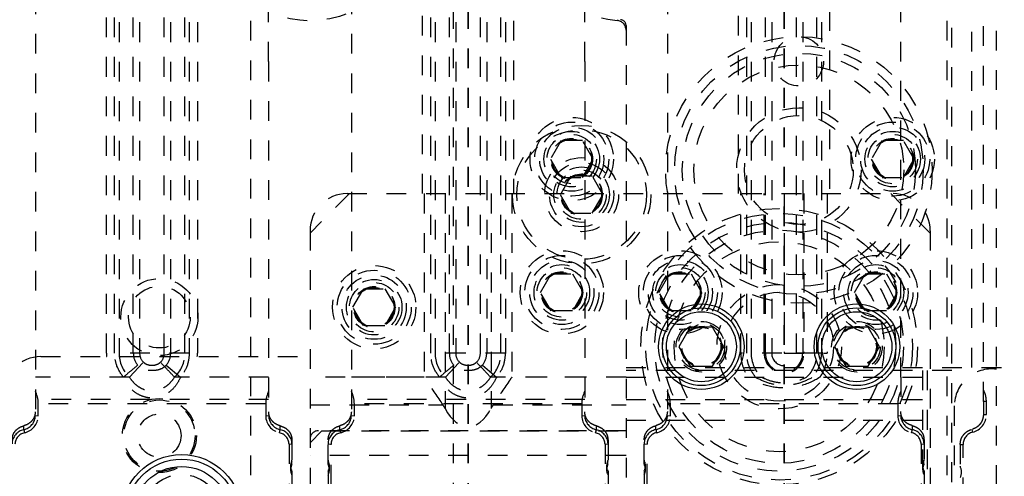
# Model space of a CAD drawing. Header units: inches. Extents: x 1694 to 2505, y -239 to -56.
# Tile 40 of 256: x 1743.55 to 1748.53, y -157.41 to -155.09. Entities that reach past the tile are written whole.
import ezdxf

# ---------------------------------------------------------------- set-up
doc = ezdxf.new("R2010")
doc.units = ezdxf.units.IN
doc.header["$LTSCALE"] = 0.5
doc.header["$MEASUREMENT"] = 0
doc.linetypes.add('HIDDEN', pattern=[0.225, 0.15, -0.075])
doc.linetypes.add('PHANTOM', pattern=[0.25, 0.125, -0.025, 0.025, -0.025, 0.025, -0.025])
doc.layers.add('SID-M-H', color=4, linetype='HIDDEN')
doc.layers.add('SID-M-S', color=105, linetype='Continuous')

msp = doc.modelspace()

# ---------------------------------------------------------------- linework, layer by layer
at = {"color": 7, "linetype": 'PHANTOM', "lineweight": 35}
for p, q in [((1745.81658, -137.23909), (1745.81658, -171.9591)), ((1747.41658, -137.23909), (1747.41658, -171.9591))]:
    msp.add_line(p, q, dxfattribs=at)
at = {"layer": 'SID-M-H'}
for p, q in [((1744.71658, -166.5991), (1744.71658, -142.5991)), ((1748.49158, -161.8491), (1748.49158, -147.3491)), ((1748.26658, -158.6341), (1748.26658, -150.49094)), ((1748.24158, -157.5991), (1748.24158, -152.3491)), ((1748.36658, -156.8541), (1748.36658, -152.6141)), ((1743.98658, -156.78212), (1743.98658, -152.70657)), ((1744.02761, -156.78212), (1744.02761, -152.70657)), ((1744.04992, -152.70657), (1744.04992, -156.78212)), ((1744.12209, -156.78212), (1744.12209, -152.70657)), ((1744.15408, -152.70657), (1744.15408, -156.78212)), ((1744.27908, -156.78212), (1744.27908, -152.70657)), ((1744.31107, -152.70657), (1744.31107, -156.78212)), ((1744.38324, -156.78212), (1744.38324, -152.70657)), ((1744.40556, -152.70657), (1744.40556, -156.78212)), ((1744.44658, -152.70657), (1744.44658, -156.78212)), ((1745.62761, -156.78212), (1745.62761, -152.70657)), ((1745.64992, -152.70657), (1745.64992, -156.78212)), ((1745.72209, -156.78212), (1745.72209, -152.70657)), ((1745.75408, -152.70657), (1745.75408, -156.78212)), ((1745.87908, -156.78212), (1745.87908, -152.70657)), ((1745.91107, -152.70657), (1745.91107, -156.78212)), ((1745.98324, -156.78212), (1745.98324, -152.70657)), ((1746.00556, -152.70657), (1746.00556, -156.78212)), ((1747.22761, -156.78212), (1747.22761, -152.70657)), ((1747.24992, -152.70657), (1747.24992, -156.78212)), ((1747.32209, -156.78212), (1747.32209, -152.70657)), ((1747.35408, -152.70657), (1747.35408, -156.78212)), ((1747.47908, -156.78212), (1747.47908, -152.70657)), ((1747.51107, -152.70657), (1747.51107, -156.78212)), ((1747.58324, -156.78212), (1747.58324, -152.70657)), ((1747.60556, -152.70657), (1747.60556, -156.78212)), ((1745.58658, -155.9741), (1745.58658, -153.0991)), ((1746.04658, -153.0991), (1746.04658, -155.9741)), ((1747.18658, -155.9741), (1747.18658, -153.6491)), ((1747.64658, -153.6491), (1747.64658, -155.9741)), ((1745.74158, -154.43899), (1745.74158, -157.5991)), ((1743.62603, -154.96515), (1743.62603, -157.09761)), ((1744.80713, -155.30571), (1744.80713, -154.96515)), ((1745.22603, -154.96515), (1745.22603, -157.09761)), ((1746.40713, -155.30571), (1746.40713, -154.96515)), ((1746.82603, -154.96515), (1746.82603, -157.09759)), ((1748.00713, -155.30571), (1748.00713, -154.96515)), ((1748.42603, -157.0261), (1748.42603, -154.96515)), ((1746.61658, -155.12324), (1746.61658, -155.711)), ((1744.80713, -155.30571), (1744.80713, -157.09761)), ((1746.40713, -155.30571), (1746.40713, -157.09761)), ((1748.00713, -156.90333), (1748.00713, -155.30571)), ((1746.28746, -155.70535), (1746.23333, -155.7991)), ((1746.39571, -155.70535), (1746.28746, -155.70535)), ((1746.44984, -155.7991), (1746.39571, -155.70535)), ((1746.61658, -155.711), (1746.61658, -157.6256)), ((1747.91246, -155.70535), (1747.85833, -155.7991)), ((1748.02071, -155.70535), (1747.91246, -155.70535)), ((1748.07484, -155.7991), (1748.02071, -155.70535)), ((1746.23333, -155.7991), (1746.28746, -155.89285)), ((1746.39571, -155.89285), (1746.44984, -155.7991)), ((1747.85833, -155.7991), (1747.91246, -155.89285)), ((1748.02071, -155.89285), (1748.07484, -155.7991)), ((1746.33746, -155.88535), (1746.28333, -155.9791)), ((1746.28746, -155.89285), (1746.39571, -155.89285)), ((1746.44571, -155.88535), (1746.33746, -155.88535)), ((1746.49984, -155.9791), (1746.44571, -155.88535)), ((1747.91246, -155.89285), (1748.02071, -155.89285)), ((1745.21658, -155.9741), (1745.01658, -156.1741)), ((1745.20408, -155.9741), (1747.96908, -155.9741)), ((1745.59493, -155.9741), (1745.59493, -156.90349)), ((1745.70002, -155.9741), (1745.70002, -157.06103)), ((1745.93315, -155.9741), (1745.93315, -157.06103)), ((1746.03823, -155.9741), (1746.03823, -156.90349)), ((1746.28333, -155.9791), (1746.33746, -156.07285)), ((1746.44571, -156.07285), (1746.49984, -155.9791)), ((1747.19761, -156.78212), (1747.19761, -155.9741)), ((1747.31609, -156.78212), (1747.31609, -155.9741)), ((1747.41658, -155.9741), (1747.41658, -156.78212)), ((1747.51707, -155.9741), (1747.51707, -156.78212)), ((1747.63556, -155.9741), (1747.63556, -156.78212)), ((1748.15658, -156.1741), (1747.95658, -155.9741)), ((1746.33746, -156.07285), (1746.44571, -156.07285)), ((1745.01658, -156.1616), (1745.01658, -158.6491)), ((1748.15658, -156.1616), (1748.15658, -158.5116)), ((1746.18333, -156.4741), (1746.23746, -156.38035)), ((1746.23746, -156.38035), (1746.34571, -156.38035)), ((1746.34571, -156.38035), (1746.39984, -156.4741)), ((1746.78333, -156.4741), (1746.83746, -156.38035)), ((1746.83746, -156.38035), (1746.94571, -156.38035)), ((1746.94571, -156.38035), (1746.99984, -156.4741)), ((1747.77333, -156.4741), (1747.82746, -156.38035)), ((1747.82746, -156.38035), (1747.93571, -156.38035)), ((1747.93571, -156.38035), (1747.98984, -156.4741)), ((1745.23333, -156.5491), (1745.28746, -156.45535)), ((1745.28746, -156.45535), (1745.39571, -156.45535)), ((1745.39571, -156.45535), (1745.44984, -156.5491)), ((1746.23746, -156.56785), (1746.18333, -156.4741)), ((1746.39984, -156.4741), (1746.34571, -156.56785)), ((1746.83746, -156.56785), (1746.78333, -156.4741)), ((1746.99984, -156.4741), (1746.94571, -156.56785)), ((1747.82746, -156.56785), (1747.77333, -156.4741)), ((1747.98984, -156.4741), (1747.93571, -156.56785)), ((1745.28746, -156.64285), (1745.23333, -156.5491)), ((1745.44984, -156.5491), (1745.39571, -156.64285)), ((1746.34571, -156.56785), (1746.23746, -156.56785)), ((1746.94571, -156.56785), (1746.83746, -156.56785)), ((1747.93571, -156.56785), (1747.82746, -156.56785)), ((1745.39571, -156.64285), (1745.28746, -156.64285)), ((1743.65408, -156.7991), (1745.01658, -156.7991)), ((1744.40556, -156.78212), (1744.02761, -156.78212)), ((1746.00556, -156.78212), (1745.62761, -156.78212)), ((1747.60556, -156.78212), (1747.19761, -156.78212)), ((1747.58324, -156.78212), (1747.35408, -156.78212)), ((1747.41658, -156.78212), (1747.63556, -156.78212)), ((1744.1022, -156.90333), (1744.17369, -156.82757)), ((1744.28907, -156.84272), (1744.36156, -156.90333)), ((1745.7022, -156.90333), (1745.77369, -156.82757)), ((1745.88907, -156.84272), (1745.96156, -156.90333)), ((1746.61658, -156.8541), (1748.60158, -156.8541)), ((1748.26658, -156.8691), (1746.61658, -156.8691)), ((1748.11658, -156.8691), (1748.11658, -158.5741)), ((1748.14158, -156.8691), (1748.14158, -158.5491)), ((1744.1022, -156.90333), (1743.62603, -156.90333)), ((1744.80713, -156.90333), (1744.33096, -156.90333)), ((1745.59493, -156.90349), (1745.01658, -156.90349)), ((1745.7022, -156.90333), (1745.22603, -156.90333)), ((1746.40713, -156.90333), (1745.93096, -156.90333)), ((1746.61658, -156.90349), (1746.03823, -156.90349)), ((1746.61658, -156.90333), (1748.15658, -156.90333)), ((1748.00713, -156.90333), (1748.00713, -157.09759)), ((1744.80713, -157.01644), (1743.62603, -157.01644)), ((1746.40713, -157.01644), (1745.22603, -157.01644)), ((1746.61658, -157.01614), (1748.15658, -157.01614)), ((1743.64103, -157.09948), (1743.64103, -157.03799)), ((1744.79213, -157.03799), (1743.64103, -157.03799)), ((1744.79213, -157.03799), (1744.79213, -157.09948)), ((1745.01658, -157.04295), (1745.68947, -157.04295)), ((1745.24103, -157.09948), (1745.24103, -157.03799)), ((1746.39213, -157.03799), (1745.24103, -157.03799)), ((1745.94369, -157.04295), (1746.61658, -157.04295)), ((1746.39213, -157.03799), (1746.39213, -157.09948)), ((1746.84103, -157.03821), (1746.82603, -157.03629)), ((1746.84103, -157.0995), (1746.84103, -157.03821)), ((1747.99213, -157.03821), (1746.84103, -157.03821)), ((1748.00713, -157.03629), (1747.99213, -157.03821)), ((1747.99213, -157.03821), (1747.99213, -157.0995)), ((1748.27908, -158.5491), (1748.27908, -157.0491)), ((1748.42603, -157.0261), (1748.42603, -157.09154)), ((1748.44103, -157.0261), (1748.42603, -157.0261)), ((1748.44103, -157.09154), (1748.44103, -157.0261)), ((1743.62603, -157.09761), (1743.64103, -157.09948)), ((1744.79213, -157.09948), (1744.80713, -157.09761)), ((1745.22603, -157.09761), (1745.24103, -157.09948)), ((1746.39213, -157.09948), (1746.40713, -157.09761)), ((1746.82603, -157.09759), (1746.84103, -157.0995)), ((1747.99213, -157.0995), (1748.00713, -157.09759)), ((1748.42603, -157.09154), (1748.44103, -157.09154)), ((1743.56698, -157.16925), (1743.56698, -157.14958)), ((1744.86619, -157.16925), (1744.86619, -157.14958)), ((1745.16698, -157.16925), (1745.16698, -157.14958)), ((1746.46619, -157.16925), (1746.46619, -157.14958)), ((1746.61658, -157.12071), (1748.11658, -157.12071)), ((1746.76698, -157.169), (1746.76698, -157.14885)), ((1748.06619, -157.169), (1748.06619, -157.14885)), ((1748.36698, -157.16778), (1748.37073, -157.1823)), ((1743.56698, -157.16925), (1743.57073, -157.18477)), ((1744.86244, -157.18477), (1744.86619, -157.16925)), ((1745.01658, -157.2351), (1745.07658, -157.1751)), ((1746.61658, -157.1741), (1745.05908, -157.1741)), ((1745.07658, -157.1751), (1746.61658, -157.1751)), ((1745.16698, -157.16925), (1745.17073, -157.18477)), ((1746.46244, -157.18477), (1746.46619, -157.16925)), ((1746.76698, -157.169), (1746.77073, -157.18452)), ((1748.06244, -157.18452), (1748.06619, -157.169)), ((1744.91024, -157.24276), (1744.92524, -157.2409)), ((1744.91024, -157.24276), (1744.91024, -158.24635)), ((1744.92524, -157.22122), (1744.92524, -157.34363)), ((1745.10792, -157.34363), (1745.10792, -157.22122)), ((1745.10792, -157.2409), (1745.12292, -157.24276)), ((1745.12292, -158.24635), (1745.12292, -157.24276)), ((1746.51024, -157.24276), (1746.52524, -157.2409)), ((1746.51024, -157.24276), (1746.51024, -158.24635)), ((1746.52524, -157.22122), (1746.52524, -157.34363)), ((1746.70792, -157.34282), (1746.70792, -157.22026)), ((1746.70792, -157.24041), (1746.72292, -157.24232)), ((1746.72292, -158.24268), (1746.72292, -157.24232)), ((1748.11024, -157.24232), (1748.12524, -157.24041)), ((1748.11024, -157.24232), (1748.11024, -158.24268)), ((1748.12524, -157.22026), (1748.12524, -157.34282)), ((1748.30792, -157.24402), (1748.30792, -157.35335)), ((1748.30792, -157.24402), (1748.32292, -157.24402)), ((1748.32292, -158.31201), (1748.32292, -157.24402)), ((1746.61658, -157.3001), (1745.01658, -157.3001)), ((1744.91824, -157.35263), (1744.91824, -157.37318)), ((1744.92424, -157.34785), (1744.92424, -157.32805)), ((1745.10892, -157.32805), (1745.10892, -157.34785)), ((1745.11492, -157.37318), (1745.11492, -157.35263)), ((1746.51824, -157.35263), (1746.51824, -157.37318)), ((1746.52424, -157.34785), (1746.52424, -157.32805)), ((1746.70892, -157.32675), (1746.70892, -157.34703)), ((1746.71492, -157.37229), (1746.71492, -157.35125)), ((1748.11824, -157.35125), (1748.11824, -157.37229)), ((1748.12424, -157.34703), (1748.12424, -157.32675)), ((1744.92524, -157.37906), (1744.92524, -158.24448)), ((1745.10792, -157.37906), (1745.10792, -158.24448)), ((1746.52524, -157.37906), (1746.52524, -158.24448)), ((1746.70792, -157.37759), (1746.70792, -158.24077)), ((1748.12524, -157.37759), (1748.12524, -158.24077))]:
    msp.add_line(p, q, dxfattribs=at)
for centre, radius in [((1745.01658, -154.5991), 0.5), ((1747.49158, -155.8541), 0.675), ((1747.49158, -155.8541), 0.62992), ((1747.49158, -155.3041), 0.125), ((1747.49158, -155.8541), 0.59055), ((1747.49158, -155.8541), 0.5315), ((1747.49158, -155.8541), 0.31496), ((1746.34158, -155.7991), 0.211), ((1746.34158, -155.7991), 0.1875), ((1747.49158, -155.8541), 0.27559), ((1747.96658, -155.7991), 0.211), ((1747.96658, -155.7991), 0.1875), ((1746.39158, -155.9791), 0.35), ((1746.39158, -155.9791), 0.32812), ((1746.34158, -155.7991), 0.1625), ((1746.34158, -155.7991), 0.1405), ((1747.96658, -155.7991), 0.1625), ((1747.96658, -155.7991), 0.1405), ((1746.34158, -155.7991), 0.125), ((1746.34158, -155.7991), 0.10497), ((1746.34158, -155.7991), 0.1047), ((1746.34158, -155.7991), 0.10418), ((1746.34158, -155.7991), 0.1005), ((1747.96658, -155.7991), 0.125), ((1747.96658, -155.7991), 0.10497), ((1747.96658, -155.7991), 0.1047), ((1747.96658, -155.7991), 0.10418), ((1747.96658, -155.7991), 0.1005), ((1746.39158, -155.9791), 0.1875), ((1746.39158, -155.9791), 0.1625), ((1746.39158, -155.9791), 0.1405), ((1746.39158, -155.9791), 0.125), ((1746.39158, -155.9791), 0.10497), ((1746.39158, -155.9791), 0.1047), ((1746.39158, -155.9791), 0.10418), ((1746.39158, -155.9791), 0.1005), ((1747.39158, -156.7491), 0.7), ((1747.39158, -156.7491), 0.675), ((1747.39158, -156.7491), 0.62992), ((1747.39158, -156.7491), 0.59055), ((1747.39158, -156.7491), 0.5315), ((1746.29158, -156.4741), 0.211), ((1746.89158, -156.4741), 0.211), ((1747.88158, -156.4741), 0.211), ((1746.29158, -156.4741), 0.1875), ((1746.29158, -156.4741), 0.1625), ((1746.89158, -156.4741), 0.1875), ((1746.89158, -156.4741), 0.1625), ((1747.88158, -156.4741), 0.1875), ((1747.88158, -156.4741), 0.1625), ((1745.34158, -156.5491), 0.211), ((1745.34158, -156.5491), 0.1875), ((1746.29158, -156.4741), 0.1405), ((1746.29158, -156.4741), 0.125), ((1746.29158, -156.4741), 0.10497), ((1746.29158, -156.4741), 0.1047), ((1746.29158, -156.4741), 0.10418), ((1746.89158, -156.4741), 0.1405), ((1746.89158, -156.4741), 0.125), ((1746.89158, -156.4741), 0.10497), ((1746.89158, -156.4741), 0.1047), ((1746.89158, -156.4741), 0.10418), ((1747.88158, -156.4741), 0.1405), ((1747.88158, -156.4741), 0.125), ((1747.88158, -156.4741), 0.10497), ((1747.88158, -156.4741), 0.1047), ((1747.88158, -156.4741), 0.10418), ((1744.25408, -156.5991), 0.195), ((1745.34158, -156.5491), 0.1625), ((1745.34158, -156.5491), 0.1405), ((1746.29158, -156.4741), 0.1005), ((1746.89158, -156.4741), 0.1005), ((1747.88158, -156.4741), 0.1005), ((1744.25408, -156.5991), 0.15625), ((1745.34158, -156.5491), 0.125), ((1745.34158, -156.5491), 0.10497), ((1745.34158, -156.5491), 0.1047), ((1745.34158, -156.5491), 0.10418), ((1745.34158, -156.5491), 0.1005), ((1747.39158, -156.7491), 0.31496), ((1747.39158, -156.7491), 0.27559), ((1746.99788, -156.7491), 0.12795), ((1746.99788, -156.7491), 0.11811), ((1746.99788, -156.7491), 0.10289), ((1746.99788, -156.7491), 0.10262), ((1746.99788, -156.7491), 0.1021), ((1746.99788, -156.7491), 0.09843), ((1747.78528, -156.7491), 0.12795), ((1747.78528, -156.7491), 0.11811), ((1747.78528, -156.7491), 0.10289), ((1747.78528, -156.7491), 0.10262), ((1747.78528, -156.7491), 0.1021), ((1747.78528, -156.7491), 0.09843), ((1744.25408, -157.1991), 0.1875), ((1744.25408, -157.1991), 0.1805), ((1744.25408, -157.1991), 0.1095), ((1744.36658, -157.5991), 0.203)]:
    msp.add_circle(centre, radius, dxfattribs=at)
for centre, radius, start, end in [((1746.61658, -154.5991), 0.5, 95.21591, 264.78409), ((1746.56658, -155.14682), 0.05, 0, 84.78409), ((1746.58658, -155.12324), 0.03, 0, 86.72417), ((1745.20408, -156.1616), 0.1875, 90, 180), ((1747.96908, -156.1616), 0.1875, 0, 90), ((1743.65408, -156.9866), 0.1875, 90, 180), ((1744.21658, -156.78212), 0.23, 180, 184.23391), ((1744.21658, -156.78212), 0.16666, 180, 226.66255), ((1744.21658, -156.78212), 0.09449, 180, 219.89926), ((1744.21658, -156.78212), 0.0625, 180, 226.66255), ((1744.21658, -156.78212), 0.0625, 313.33745, 0), ((1744.21658, -156.78212), 0.09449, 320.10073, 0), ((1744.21658, -156.78212), 0.16666, 313.33745, 0), ((1744.21658, -156.78212), 0.23, 355.76609, 0), ((1745.81658, -156.78212), 0.16666, 180, 226.66255), ((1745.81658, -156.78212), 0.09449, 180, 219.89926), ((1745.81658, -156.78212), 0.0625, 180, 226.66255), ((1745.81658, -156.78212), 0.0625, 313.33745, 0), ((1745.81658, -156.78212), 0.09449, 320.10073, 0), ((1745.81658, -156.78212), 0.16666, 313.33745, 0), ((1747.41658, -156.78212), 0.21898, 180, 213.61172), ((1747.41658, -156.78212), 0.16666, 180, 226.66255), ((1747.41658, -156.78212), 0.10049, 180, 0), ((1747.41658, -156.78212), 0.09449, 180, 0), ((1747.41658, -156.78212), 0.0625, 180, 0), ((1747.41658, -156.78212), 0.16666, 313.33745, 0), ((1747.41658, -156.78212), 0.21898, 326.38828, 0), ((1748.46658, -157.0491), 0.1875, 82.33774, 180), ((1743.55105, -157.09596), 0.075, 282.26192, 358.73997), ((1743.55176, -157.09752), 0.08929, 282.26192, 358.73997), ((1744.8814, -157.09752), 0.08929, 181.26003, 257.73808), ((1744.88212, -157.09596), 0.075, 181.26003, 257.73808), ((1745.15105, -157.09596), 0.075, 282.26192, 358.73997), ((1745.15176, -157.09752), 0.08929, 282.26192, 358.73997), ((1746.4814, -157.09752), 0.08929, 181.26003, 257.73808), ((1746.48212, -157.09596), 0.075, 181.26003, 257.73808), ((1746.75123, -157.09585), 0.07482, 282.1493, 358.67147), ((1746.75198, -157.09744), 0.08908, 282.1493, 358.67147), ((1748.08119, -157.09744), 0.08908, 181.32853, 257.8507), ((1748.08194, -157.09585), 0.07482, 181.32853, 257.8507), ((1748.34729, -157.09154), 0.09374, 284.47751, 0), ((1743.58291, -157.24255), 0.075, 102.26192, 178.73997), ((1743.58362, -157.2441), 0.06071, 102.26192, 178.73997), ((1744.84954, -157.2441), 0.06071, 1.26003, 77.73808), ((1744.85026, -157.24255), 0.075, 1.26003, 77.73808), ((1745.05908, -157.2166), 0.0425, 90, 180), ((1745.18291, -157.24255), 0.075, 102.26192, 178.73997), ((1745.18362, -157.2441), 0.06071, 102.26192, 178.73997), ((1746.44954, -157.2441), 0.06071, 1.26003, 77.73808), ((1746.45026, -157.24255), 0.075, 1.26003, 77.73808), ((1746.78272, -157.24215), 0.07482, 102.1493, 178.67147), ((1746.78347, -157.24373), 0.06057, 102.1493, 178.67147), ((1748.04969, -157.24373), 0.06057, 1.32853, 77.8507), ((1748.05044, -157.24215), 0.07482, 1.32853, 77.8507), ((1748.38666, -157.24402), 0.06374, 104.47751, 180), ((1744.97167, -157.35263), 0.05342, 152.60224, 209.64415), ((1744.91631, -157.32395), 0.00893, 332.63054, 359.92994), ((1745.11685, -157.32395), 0.00893, 180.07006, 207.36946), ((1745.06149, -157.35263), 0.05342, 330.35585, 27.39776), ((1746.57167, -157.35263), 0.05342, 152.60224, 209.64415), ((1746.51631, -157.32395), 0.00893, 332.63054, 359.92994), ((1746.7168, -157.32266), 0.00888, 180.07412, 207.45052), ((1746.66181, -157.35126), 0.0531, 330.2659, 27.48047), ((1748.17135, -157.35126), 0.0531, 152.51953, 209.7341), ((1748.11636, -157.32266), 0.00888, 332.54948, 359.92588), ((1748.31792, -157.35335), 0.01, 180, 205.84193), ((1748.25492, -157.38386), 0.06, 332.04711, 25.84193)]:
    msp.add_arc(centre, radius, start, end, dxfattribs=at)
for centre, major_axis, ratio, start_param, end_param in [((1742.55935, -156.90333), (1.08048, -0.15198), 0.3361346, 0.047244, 0.213974), ((1745.87382, -156.90333), (1.08048, 0.15198), 0.3361346, 2.9276187, 3.0943486), ((1744.15935, -156.90333), (1.08048, -0.15198), 0.3361346, 0.047244, 0.213974), ((1747.47382, -156.90333), (1.08048, 0.15198), 0.3361346, 2.9276187, 3.0943486), ((1745.59493, -157.31977), (0, 0.34312), 0.4663077, 5.5666459, 5.6510367), ((1745.81658, -156.77402), (0, 0.38061), 0.4663077, 2.4250532, 3.8581321), ((1746.03823, -157.31977), (0, 0.34312), 0.4663077, 0.6321486, 0.7165394), ((1744.97824, -157.36571), (0.05184, 0.03485), 0.8671244, 2.1627796, 3.1016763), ((1744.91524, -157.34488), (0.00864, 0.00581), 0.8671244, 5.3043723, 5.7553991), ((1745.11792, -157.34488), (0.00864, -0.00581), 0.8671244, 3.6693789, 4.1204057), ((1745.05492, -157.36571), (0.05184, -0.03485), 0.8671244, 0.0399163, 0.9788131), ((1746.57824, -157.36571), (0.05184, 0.03485), 0.8671244, 2.1627796, 3.1016763), ((1746.51524, -157.34488), (0.00864, 0.00581), 0.8671244, 5.3043723, 5.7553991), ((1746.71792, -157.34409), (0.00867, -0.00578), 0.8633542, 3.6635778, 4.1146046), ((1746.65492, -157.36464), (0.05201, -0.03465), 0.8633542, 0.0341152, 0.973012), ((1748.17824, -157.36464), (0.05201, 0.03465), 0.8633542, 2.1685807, 3.1074774), ((1748.11524, -157.34409), (0.00867, 0.00578), 0.8633542, 5.3101733, 5.7612002)]:
    msp.add_ellipse(centre, major_axis=major_axis, ratio=ratio, start_param=start_param, end_param=end_param, dxfattribs=at)
for points, knots in [([(1744.07161, -156.90333), (1744.05763, -156.88269), (1744.03266, -156.84578), (1744.02915, -156.80159), (1744.02761, -156.78212)], [0, 0, 0, 0, 0.5594012, 1, 1, 1, 1]), ([(1744.40556, -156.78212), (1744.40304, -156.80692), (1744.39852, -156.85125), (1744.37287, -156.8874), (1744.36156, -156.90333)], [0, 0, 0, 0, 0.5594012, 1, 1, 1, 1]), ([(1745.67161, -156.90333), (1745.65763, -156.88269), (1745.63266, -156.84578), (1745.62915, -156.80159), (1745.62761, -156.78212)], [0, 0, 0, 0, 0.5594012, 1, 1, 1, 1]), ([(1746.00556, -156.78212), (1746.00304, -156.80692), (1745.99852, -156.85125), (1745.97287, -156.8874), (1745.96156, -156.90333)], [0, 0, 0, 0, 0.5594012, 1, 1, 1, 1]), ([(1747.27161, -156.90333), (1747.25763, -156.88269), (1747.23266, -156.84578), (1747.22915, -156.80159), (1747.22761, -156.78212)], [0, 0, 0, 0, 0.5594012, 1, 1, 1, 1]), ([(1747.60556, -156.78212), (1747.60304, -156.80692), (1747.59852, -156.85125), (1747.57287, -156.8874), (1747.56156, -156.90333)], [0, 0, 0, 0, 0.5594012, 1, 1, 1, 1]), ([(1744.14409, -156.84272), (1744.13157, -156.8532), (1744.10918, -156.87192), (1744.08309, -156.89373), (1744.07161, -156.90333)], [0, 0, 0, 0, 0.5594889, 1, 1, 1, 1]), ([(1744.28907, -156.84272), (1744.2827, -156.84843), (1744.26853, -156.86113), (1744.23876, -156.86964), (1744.2081, -156.87124), (1744.1807, -156.86597), (1744.15918, -156.85716), (1744.14883, -156.84725), (1744.14409, -156.84272)], [0, 0, 0, 0, 0.159436, 0.3544578, 0.5689473, 0.7323373, 0.8775444, 1, 1, 1, 1]), ([(1744.17369, -156.82757), (1744.17648, -156.82986), (1744.18224, -156.83459), (1744.19649, -156.84102), (1744.21658, -156.84441), (1744.23659, -156.84102), (1744.25086, -156.83465), (1744.25663, -156.82991), (1744.25947, -156.82757)], [0, 0, 0, 0, 0.1159185, 0.2394925, 0.499983, 0.7604799, 0.8817026, 1, 1, 1, 1]), ([(1744.33096, -156.90333), (1744.31623, -156.88772), (1744.2899, -156.85981), (1744.26878, -156.83743), (1744.25947, -156.82757)], [0, 0, 0, 0, 0.55935496, 1, 1, 1, 1]), ([(1745.74409, -156.84272), (1745.73157, -156.8532), (1745.70918, -156.87192), (1745.68309, -156.89373), (1745.67161, -156.90333)], [0, 0, 0, 0, 0.5594889, 1, 1, 1, 1]), ([(1745.88907, -156.84272), (1745.8827, -156.84843), (1745.86853, -156.86113), (1745.83876, -156.86964), (1745.8081, -156.87124), (1745.7807, -156.86597), (1745.75918, -156.85716), (1745.74883, -156.84725), (1745.74409, -156.84272)], [0, 0, 0, 0, 0.159436, 0.3544578, 0.5689473, 0.7323373, 0.8775444, 1, 1, 1, 1]), ([(1745.77369, -156.82757), (1745.77648, -156.82986), (1745.78224, -156.83459), (1745.79649, -156.84102), (1745.81658, -156.84441), (1745.83659, -156.84102), (1745.85086, -156.83465), (1745.85663, -156.82991), (1745.85947, -156.82757)], [0, 0, 0, 0, 0.1159185, 0.2394925, 0.499983, 0.7604799, 0.8817026, 1, 1, 1, 1]), ([(1745.93096, -156.90333), (1745.91623, -156.88772), (1745.8899, -156.85981), (1745.86878, -156.83743), (1745.85947, -156.82757)], [0, 0, 0, 0, 0.55935496, 1, 1, 1, 1]), ([(1744.36156, -156.90333), (1744.3541, -156.91777), (1744.33924, -156.94651), (1744.30496, -156.98047), (1744.2634, -157.0032), (1744.21659, -157.01122), (1744.16977, -157.0032), (1744.12821, -156.98047), (1744.09392, -156.94651), (1744.07907, -156.91777), (1744.07161, -156.90333)], [0, 0, 0, 0, 0.12772382, 0.25412431, 0.3781551, 0.49999026, 0.62182389, 0.74587033, 0.8722729, 1, 1, 1, 1]), ([(1744.1022, -156.90333), (1744.10942, -156.91334), (1744.12356, -156.93293), (1744.15177, -156.9549), (1744.18315, -156.96889), (1744.21658, -156.97363), (1744.25001, -156.96889), (1744.28139, -156.9549), (1744.3096, -156.93293), (1744.32374, -156.91334), (1744.33096, -156.90333)], [0, 0, 0, 0, 0.13252629, 0.2594742, 0.38130378, 0.4999967, 0.61869329, 0.74052091, 0.8674725, 1, 1, 1, 1]), ([(1745.68947, -157.04295), (1745.66357, -157.004), (1745.633, -156.95803), (1745.60018, -156.91102), (1745.59507, -156.90369), (1745.59493, -156.90349)], [0, 0, 0, 0, 0.8438567, 0.995801, 1, 1, 1, 1]), ([(1745.96156, -156.90333), (1745.9541, -156.91777), (1745.93924, -156.94651), (1745.90496, -156.98047), (1745.8634, -157.0032), (1745.81659, -157.01122), (1745.76977, -157.0032), (1745.72821, -156.98047), (1745.69392, -156.94651), (1745.67907, -156.91777), (1745.67161, -156.90333)], [0, 0, 0, 0, 0.12772382, 0.25412431, 0.3781551, 0.49999026, 0.62182389, 0.74587033, 0.8722729, 1, 1, 1, 1]), ([(1745.7022, -156.90333), (1745.70942, -156.91334), (1745.72356, -156.93293), (1745.75177, -156.9549), (1745.78315, -156.96889), (1745.81658, -156.97363), (1745.85001, -156.96889), (1745.88139, -156.9549), (1745.9096, -156.93293), (1745.92374, -156.91334), (1745.93096, -156.90333)], [0, 0, 0, 0, 0.13252629, 0.2594742, 0.38130378, 0.4999967, 0.61869329, 0.74052091, 0.8674725, 1, 1, 1, 1]), ([(1746.03823, -156.90349), (1746.0381, -156.90369), (1746.03299, -156.91102), (1746.00017, -156.95803), (1745.9696, -157.004), (1745.94369, -157.04295)], [0, 0, 0, 0, 0.004199, 0.1561433, 1, 1, 1, 1]), ([(1747.59895, -156.90333), (1747.59872, -156.90347), (1747.56722, -156.92308), (1747.49471, -156.95576), (1747.37868, -156.96314), (1747.29766, -156.93754), (1747.25354, -156.91487), (1747.24082, -156.90744), (1747.23444, -156.90347), (1747.23422, -156.90333)], [0, 0, 0, 0, 0.0020795, 0.2895924, 0.6105901, 0.8851166, 0.9414276, 0.9979205, 1, 1, 1, 1]), ([(1747.2716, -156.90334), (1747.29445, -156.91453), (1747.34013, -156.9369), (1747.41658, -156.94663), (1747.49304, -156.9369), (1747.53872, -156.91453), (1747.56157, -156.90334)], [0, 0, 0, 0, 0.2500418, 0.5000149, 0.7499496, 1, 1, 1, 1]), ([(1747.3022, -156.90333), (1747.32044, -156.91118), (1747.35692, -156.92688), (1747.41657, -156.93344), (1747.47624, -156.92689), (1747.51272, -156.91119), (1747.53096, -156.90333)], [0, 0, 0, 0, 0.2500165, 0.4999625, 0.7499087, 1, 1, 1, 1]), ([(1748.44103, -157.0261), (1748.44036, -157.01625), (1748.43898, -156.99579), (1748.43045, -156.97713), (1748.42603, -156.96746)], [0, 0, 0, 0, 0.4818394, 1, 1, 1, 1]), ([(1746.84103, -157.03821), (1746.84036, -157.02776), (1746.83898, -157.00625), (1746.83043, -156.98554), (1746.82603, -156.97489)], [0, 0, 0, 0, 0.4859187, 1, 1, 1, 1]), ([(1748.00713, -156.97489), (1748.00275, -156.9855), (1747.9942, -157.00621), (1747.99281, -157.02772), (1747.99213, -157.03821)], [0, 0, 0, 0, 0.5123383, 1, 1, 1, 1]), ([(1743.62603, -157.07793), (1743.62499, -157.08704), (1743.62292, -157.10526), (1743.60783, -157.12711), (1743.58863, -157.14246), (1743.57419, -157.1472), (1743.56698, -157.14958)], [0, 0, 0, 0, 0.279732, 0.5594638, 0.7797319, 1, 1, 1, 1]), ([(1744.86619, -157.14958), (1744.85706, -157.14635), (1744.83881, -157.13991), (1744.82007, -157.12073), (1744.80906, -157.09941), (1744.80778, -157.08509), (1744.80713, -157.07793)], [0, 0, 0, 0, 0.279732, 0.5594638, 0.7797319, 1, 1, 1, 1]), ([(1745.22603, -157.07793), (1745.22499, -157.08704), (1745.22292, -157.10526), (1745.20783, -157.12711), (1745.18863, -157.14246), (1745.17419, -157.1472), (1745.16698, -157.14958)], [0, 0, 0, 0, 0.27973196, 0.5594638, 0.77973194, 1, 1, 1, 1]), ([(1746.46619, -157.14958), (1746.45706, -157.14635), (1746.43881, -157.13991), (1746.42007, -157.12073), (1746.40906, -157.09941), (1746.40778, -157.08509), (1746.40713, -157.07793)], [0, 0, 0, 0, 0.279732, 0.5594638, 0.7797319, 1, 1, 1, 1]), ([(1746.82603, -157.07744), (1746.82499, -157.08652), (1746.82292, -157.10468), (1746.80783, -157.12646), (1746.78863, -157.14175), (1746.77419, -157.14649), (1746.76698, -157.14885)], [0, 0, 0, 0, 0.279732, 0.5594638, 0.7797319, 1, 1, 1, 1]), ([(1748.06619, -157.14885), (1748.05706, -157.14564), (1748.03881, -157.13922), (1748.02007, -157.12009), (1748.00906, -157.09885), (1748.00778, -157.08458), (1748.00713, -157.07744)], [0, 0, 0, 0, 0.279732, 0.5594638, 0.7797319, 1, 1, 1, 1]), ([(1748.42603, -157.09154), (1748.42499, -157.10123), (1748.42292, -157.12062), (1748.40783, -157.14387), (1748.38863, -157.1602), (1748.37419, -157.16525), (1748.36698, -157.16778)], [0, 0, 0, 0, 0.279732, 0.5594638, 0.7797319, 1, 1, 1, 1]), ([(1743.50792, -157.22122), (1743.50896, -157.21211), (1743.51104, -157.19389), (1743.52612, -157.17204), (1743.54533, -157.1567), (1743.55976, -157.15195), (1743.56698, -157.14958)], [0, 0, 0, 0, 0.279732, 0.5594638, 0.7797319, 1, 1, 1, 1]), ([(1744.86619, -157.14958), (1744.87532, -157.1528), (1744.89357, -157.15924), (1744.91231, -157.17843), (1744.92332, -157.19974), (1744.9246, -157.21406), (1744.92524, -157.22122)], [0, 0, 0, 0, 0.279732, 0.5594638, 0.7797319, 1, 1, 1, 1]), ([(1745.10792, -157.22122), (1745.10896, -157.21211), (1745.11104, -157.19389), (1745.12612, -157.17204), (1745.14533, -157.1567), (1745.15976, -157.15195), (1745.16698, -157.14958)], [0, 0, 0, 0, 0.279732, 0.5594638, 0.7797319, 1, 1, 1, 1]), ([(1746.46619, -157.14958), (1746.47532, -157.1528), (1746.49357, -157.15924), (1746.51231, -157.17843), (1746.52332, -157.19974), (1746.5246, -157.21406), (1746.52524, -157.22122)], [0, 0, 0, 0, 0.279732, 0.5594638, 0.7797319, 1, 1, 1, 1]), ([(1746.70792, -157.22026), (1746.70896, -157.21118), (1746.71104, -157.19302), (1746.72612, -157.17125), (1746.74533, -157.15595), (1746.75976, -157.15122), (1746.76698, -157.14885)], [0, 0, 0, 0, 0.279732, 0.5594638, 0.7797319, 1, 1, 1, 1]), ([(1748.06619, -157.14885), (1748.07532, -157.15206), (1748.09357, -157.15849), (1748.11231, -157.17761), (1748.12332, -157.19886), (1748.1246, -157.21313), (1748.12524, -157.22026)], [0, 0, 0, 0, 0.279732, 0.5594638, 0.7797319, 1, 1, 1, 1]), ([(1748.30792, -157.24402), (1748.30896, -157.23433), (1748.31104, -157.21494), (1748.32612, -157.19169), (1748.34533, -157.17536), (1748.35976, -157.17031), (1748.36698, -157.16778)], [0, 0, 0, 0, 0.27973196, 0.5594638, 0.77973194, 1, 1, 1, 1])]:
    msp.add_open_spline(points, degree=3, knots=knots, dxfattribs=at)
at = {"layer": 'SID-M-S'}
for p, q in [((1746.94106, -156.65067), (1746.88423, -156.7491)), ((1747.05471, -156.65067), (1746.94106, -156.65067)), ((1747.11153, -156.7491), (1747.05471, -156.65067)), ((1747.72846, -156.65067), (1747.67163, -156.7491)), ((1747.84211, -156.65067), (1747.72846, -156.65067)), ((1747.89894, -156.7491), (1747.84211, -156.65067)), ((1746.88423, -156.7491), (1746.94106, -156.84752)), ((1747.05471, -156.84752), (1747.11153, -156.7491)), ((1747.67163, -156.7491), (1747.72846, -156.84752)), ((1747.84211, -156.84752), (1747.89894, -156.7491)), ((1746.94106, -156.84752), (1747.05471, -156.84752)), ((1747.72846, -156.84752), (1747.84211, -156.84752))]:
    msp.add_line(p, q, dxfattribs=at)
for centre, radius in [((1746.99788, -156.7491), 0.21654), ((1746.99788, -156.7491), 0.19685), ((1747.78528, -156.7491), 0.21654), ((1747.78528, -156.7491), 0.19685), ((1746.99788, -156.7491), 0.17717), ((1747.78528, -156.7491), 0.17717), ((1744.36658, -157.5991), 0.3045), ((1744.36658, -157.5991), 0.28125), ((1744.36658, -157.5991), 0.24375)]:
    msp.add_circle(centre, radius, dxfattribs=at)

doc.saveas('drawing.dxf')
